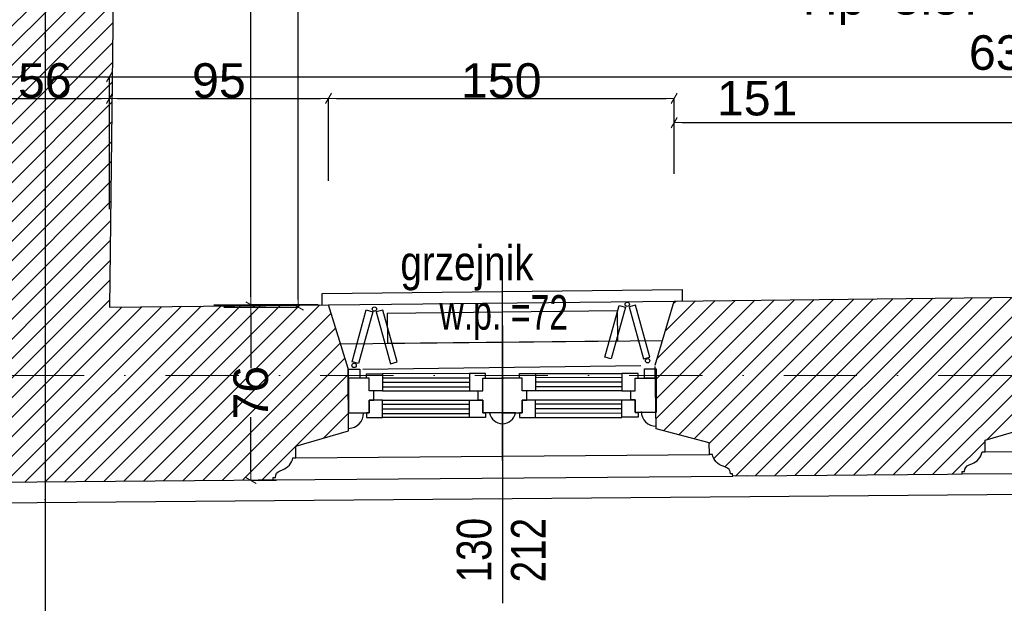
# Model space of a CAD drawing. Header units: millimetres. Extents: x 75543 to 124291, y -109148 to -86372.
# Tile 63 of 99: x 107048 to 111319, y -106011 to -103478. Entities that reach past the tile are written whole.
import ezdxf

# ---------------------------------------------------------------- set-up
doc = ezdxf.new("R2010")
doc.units = ezdxf.units.MM
doc.header["$MEASUREMENT"] = 0
doc.linetypes.add('Dot & Dashed', pattern=[670.277762, 317.5, -176.388889, 0, -176.388874])
for name, color, linetype in [('A-WYSOKOSCI', 7, 'Continuous'), ('COKÓŁ', 7, 'Continuous'), ('detalokna', 7, 'Continuous'), ('DIM MALY', 7, 'Continuous'), ('Drawing & Figure', 7, 'Continuous'), ('Nowe_00 ZMIANY', 7, 'Continuous'), ('Nowe_A-OKNA-OPIS', 7, 'Continuous'), ('Nowe_A_okno', 7, 'Continuous'), ('Nowe_Annotation - Text', 7, 'Continuous'), ('Nowe_GRZEJNIK', 7, 'Continuous'), ('Nowe_okiennice', 7, 'Continuous'), ('Nowe_WIDOK', 7, 'Continuous'), ('PARAPET', 7, 'Continuous'), ('Structural - Bearing', 7, 'Continuous'), ('Structural - Grid', 7, 'Continuous')]:
    doc.layers.add(name, color=color, linetype=linetype)
doc.styles.add('STYL_AUTOMATYCZNY_1', font='arial.ttf')
doc.styles.add('STYL_AUTOMATYCZNY_11', font='arial.ttf', dxfattribs={"width": 0.8})
doc.styles.add('STYL_AUTOMATYCZNY_2', font='arial.ttf')
doc.styles.add('STYL_AUTOMATYCZNY_6', font='arial.ttf', dxfattribs={"width": 0.8})
doc.styles.add('STYL_AUTOMATYCZNY_7', font='arial.ttf', dxfattribs={"width": 0.7})
doc.dimstyles.new('STYL_AUTOMATYCZNY__2', dxfattribs={"dimtxt": 150, "dimasz": 34.231941, "dimexe": 0.18, "dimexo": 3, "dimgap": 0, "dimtad": 1, "dimdec": 0, "dimlfac": 0.1, "dimzin": 0, "dimdsep": 46, "dimtxsty": 'STYL_AUTOMATYCZNY_2', "dimblk": 'ARROWHEAD_2', "dimblk1": 'ARROWHEAD_2', "dimblk2": 'ARROWHEAD_2', "dimcen": 0.09, "dimclrd": 5, "dimclre": 5, "dimclrt": 1, "dimadec": 0, "dimazin": 0, "dimtfac": 1, "dimtdec": 4, "dimtmove": 0, "dimatfit": 3, "dimfxl": 0, "dimtolj": 1, "dimtzin": 0, "dimarcsym": 0})
doc.dimstyles.new('STYL_AUTOMATYCZNY__3', dxfattribs={"dimtxt": 150, "dimasz": 34.231941, "dimexe": 0.18, "dimexo": 3, "dimgap": 0, "dimtad": 1, "dimtih": 1, "dimtoh": 1, "dimdec": 0, "dimlfac": 0.1, "dimzin": 0, "dimdsep": 46, "dimtxsty": 'STYL_AUTOMATYCZNY_2', "dimblk": 'ARROWHEAD_2', "dimblk1": 'ARROWHEAD_2', "dimblk2": 'ARROWHEAD_2', "dimcen": 0.09, "dimclrd": 5, "dimclre": 5, "dimclrt": 1, "dimadec": 0, "dimazin": 0, "dimtfac": 1, "dimtdec": 4, "dimtmove": 0, "dimatfit": 3, "dimfxl": 0, "dimtolj": 1, "dimtzin": 0, "dimarcsym": 0})
doc.dimstyles.new('STYL_AUTOMATYCZNY__7', dxfattribs={"dimtxt": 150, "dimasz": 34.231941, "dimexe": 0.18, "dimexo": 3, "dimgap": 0, "dimtad": 1, "dimtih": 1, "dimtoh": 1, "dimdec": 0, "dimlfac": 0.1, "dimzin": 0, "dimdsep": 46, "dimtxsty": 'STYL_AUTOMATYCZNY_2', "dimblk": 'ARROWHEAD_2', "dimblk1": 'ARROWHEAD_2', "dimblk2": 'ARROWHEAD_2', "dimcen": 0.09, "dimclrd": 5, "dimclre": 5, "dimclrt": 1, "dimadec": 0, "dimazin": 0, "dimtfac": 1, "dimtdec": 4, "dimtmove": 2, "dimatfit": 3, "dimfxl": 0, "dimtolj": 1, "dimtzin": 0, "dimarcsym": 0})
doc.dimstyles.new('STYL_AUTOMATYCZNY__8', dxfattribs={"dimtxt": 0.18, "dimasz": 91.2, "dimexe": 0.18, "dimexo": 0.0625, "dimgap": 0, "dimtad": 0, "dimtih": 1, "dimtoh": 1, "dimdec": 4, "dimzin": 0, "dimdsep": 46, "dimcen": 0.09, "dimadec": 0, "dimazin": 0, "dimtfac": 1, "dimtdec": 4, "dimtmove": 0, "dimatfit": 3, "dimldrblk": 'ARROWHEAD_11', "dimfxl": 0, "dimtolj": 1, "dimtzin": 0, "dimarcsym": 0})
pattern_1 = [(45, (0, 0), (-42.426407, 42.426407), [])]

# ---------------------------------------------------------------- blocks, each defined once
blk = doc.blocks.new('ARROWHEAD_2')
at = {"color": 0, "linetype": 'Continuous', "lineweight": 0}
for p, q in [((0, 0), (-1, 0)), ((-0.38, -0.66), (0.38, 0.66))]:
    blk.add_line(p, q, dxfattribs=at)
blk = doc.blocks.new('*D180')
at = {"layer": 'Defpoints', "color": 0}
for p in [(108102.2, -100686.3), (107930.5, -104725.9), (108256.3, -104725.9)]:
    blk.add_point(p, dxfattribs=at)
at = {"layer": 'DIM MALY', "color": 5, "lineweight": -2}
for p, q in [((108105.2, -100686.3), (108256.5, -100686.3)), ((108256.3, -100720.5), (108256.3, -102538.1)), ((108256.3, -104691.7), (108256.3, -102874.9)), ((107933.5, -104725.9), (108256.5, -104725.9))]:
    blk.add_line(p, q, dxfattribs=at)
at = {"layer": 'DIM MALY', "color": 5, "lineweight": -2, "xscale": 34.23194115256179, "yscale": 34.23194115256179, "zscale": 34.23194115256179}
for p, rotation in [((108256.3, -100686.3), 90), ((108256.3, -104725.9), 270)]:
    blk.add_blockref('ARROWHEAD_2', p, dxfattribs=dict(at, rotation=rotation))
at = {"layer": 'DIM MALY', "color": 1, "insert": (108256.3, -102706.5), "char_height": 150, "attachment_point": 5, "rotation": 90, "style": 'STYL_AUTOMATYCZNY_2'}
blk.add_mtext('\\A1;404', dxfattribs=at)
blk = doc.blocks.new('*D181')
at = {"layer": 'Defpoints', "color": 0}
for p in [(108346, -104715.6), (108051.1, -105477.1), (108165.4, -105477.1)]:
    blk.add_point(p, dxfattribs=at)
at = {"layer": 'DIM MALY', "color": 5, "lineweight": -2}
for p, q in [((108343, -104715.6), (108050.9, -104715.6)), ((108051.1, -104749.8), (108051.1, -104989.8)), ((108051.1, -105442.9), (108051.1, -105203.4)), ((108162.4, -105477.1), (108050.9, -105477.1))]:
    blk.add_line(p, q, dxfattribs=at)
at = {"layer": 'DIM MALY', "color": 5, "lineweight": -2, "xscale": 34.23194115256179, "yscale": 34.23194115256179, "zscale": 34.23194115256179}
for p, rotation in [((108051.1, -104715.6), 90), ((108051.1, -105477.1), 270)]:
    blk.add_blockref('ARROWHEAD_2', p, dxfattribs=dict(at, rotation=rotation))
at = {"layer": 'DIM MALY', "color": 1, "insert": (108051.1, -105096.6), "char_height": 150, "attachment_point": 5, "rotation": 90, "style": 'STYL_AUTOMATYCZNY_2'}
blk.add_mtext('\\A1;76', dxfattribs=at)
blk = doc.blocks.new('*D194')
at = {"layer": 'Defpoints', "color": 0}
for p in [(108176.7, -101796.1), (107886.5, -104715.6), (108051.1, -104715.6)]:
    blk.add_point(p, dxfattribs=at)
at = {"layer": 'DIM MALY', "color": 5, "lineweight": -2}
for p, q in [((108173.7, -101796.1), (108050.9, -101796.1)), ((108051.1, -101830.3), (108051.1, -103090)), ((108051.1, -104681.3), (108051.1, -103422.4)), ((107889.5, -104715.6), (108051.2, -104715.6))]:
    blk.add_line(p, q, dxfattribs=at)
at = {"layer": 'DIM MALY', "color": 5, "lineweight": -2, "xscale": 34.23194115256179, "yscale": 34.23194115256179, "zscale": 34.23194115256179}
for p, rotation in [((108051.1, -101796.1), 90), ((108051.1, -104715.6), 270)]:
    blk.add_blockref('ARROWHEAD_2', p, dxfattribs=dict(at, rotation=rotation))
at = {"layer": 'DIM MALY', "color": 1, "insert": (108051.1, -103256.2), "char_height": 150, "attachment_point": 5, "rotation": 90, "style": 'STYL_AUTOMATYCZNY_2'}
blk.add_mtext('\\A1;292', dxfattribs=at)
blk = doc.blocks.new('*D741')
at = {"layer": 'Defpoints', "color": 0}
for p in [(107437.3, -103819.5), (106877.2, -104007), (107437.3, -104017)]:
    blk.add_point(p, dxfattribs=at)
at = {"layer": 'DIM MALY', "color": 5, "lineweight": -2}
for p, q in [((106877.2, -104004), (106877.2, -103819.3)), ((106911.5, -103819.5), (107403, -103819.5)), ((107437.3, -104014), (107437.3, -103819.3))]:
    blk.add_line(p, q, dxfattribs=at)
at = {"layer": 'DIM MALY', "color": 5, "lineweight": -2, "xscale": 34.23194115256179, "yscale": 34.23194115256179, "zscale": 34.23194115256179, "rotation": 180}
blk.add_blockref('ARROWHEAD_2', (106877.2, -103819.5), dxfattribs=at)
at = {"layer": 'DIM MALY', "color": 5, "lineweight": -2, "xscale": 34.23194115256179, "yscale": 34.23194115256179, "zscale": 34.23194115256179}
blk.add_blockref('ARROWHEAD_2', (107437.3, -103819.5), dxfattribs=at)
at = {"layer": 'DIM MALY', "color": 1, "insert": (107157, -103742.9), "char_height": 150, "attachment_point": 5, "style": 'STYL_AUTOMATYCZNY_2'}
blk.add_mtext('\\A1;56', dxfattribs=at)
blk = doc.blocks.new('*D742')
at = {"layer": 'Defpoints', "color": 0}
for p in [(109887, -103819.5), (109887, -104150.5), (108387.3, -104179.7)]:
    blk.add_point(p, dxfattribs=at)
at = {"layer": 'DIM MALY', "color": 5, "lineweight": -2}
for p, q in [((108387.3, -104176.7), (108387.3, -103819.3)), ((108421.5, -103819.5), (109852.8, -103819.5)), ((109887, -104147.5), (109887, -103819.3))]:
    blk.add_line(p, q, dxfattribs=at)
at = {"layer": 'DIM MALY', "color": 5, "lineweight": -2, "xscale": 34.23194115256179, "yscale": 34.23194115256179, "zscale": 34.23194115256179, "rotation": 180}
blk.add_blockref('ARROWHEAD_2', (108387.3, -103819.5), dxfattribs=at)
at = {"layer": 'DIM MALY', "color": 5, "lineweight": -2, "xscale": 34.23194115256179, "yscale": 34.23194115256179, "zscale": 34.23194115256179}
blk.add_blockref('ARROWHEAD_2', (109887, -103819.5), dxfattribs=at)
at = {"layer": 'DIM MALY', "color": 1, "insert": (109136.8, -103742.9), "char_height": 150, "attachment_point": 5, "style": 'STYL_AUTOMATYCZNY_2'}
blk.add_mtext('\\A1;150', dxfattribs=at)
blk = doc.blocks.new('*D752')
at = {"layer": 'Defpoints', "color": 0}
for p in [(109887, -103819.5), (109887, -104150.5), (108387.3, -104179.7)]:
    blk.add_point(p, dxfattribs=at)
at = {"layer": 'DIM MALY', "color": 5, "lineweight": -2}
for p, q in [((108387.3, -104176.7), (108387.3, -103819.3)), ((108421.5, -103819.5), (109852.8, -103819.5)), ((109887, -104147.5), (109887, -103819.3))]:
    blk.add_line(p, q, dxfattribs=at)
at = {"layer": 'DIM MALY', "color": 5, "lineweight": -2, "xscale": 34.23194115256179, "yscale": 34.23194115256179, "zscale": 34.23194115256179, "rotation": 180}
blk.add_blockref('ARROWHEAD_2', (108387.3, -103819.5), dxfattribs=at)
at = {"layer": 'DIM MALY', "color": 5, "lineweight": -2, "xscale": 34.23194115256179, "yscale": 34.23194115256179, "zscale": 34.23194115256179}
blk.add_blockref('ARROWHEAD_2', (109887, -103819.5), dxfattribs=at)
at = {"layer": 'DIM MALY', "color": 1, "insert": (109136.8, -103742.9), "char_height": 150, "attachment_point": 5, "style": 'STYL_AUTOMATYCZNY_2'}
blk.add_mtext('\\A1;150', dxfattribs=at)
blk = doc.blocks.new('*D753')
at = {"layer": 'Defpoints', "color": 0}
for p in [(109887, -103819.5), (109887, -104150.5), (108387.3, -104179.7)]:
    blk.add_point(p, dxfattribs=at)
at = {"layer": 'DIM MALY', "color": 5, "lineweight": -2}
for p, q in [((108387.3, -104176.7), (108387.3, -103819.3)), ((108421.5, -103819.5), (109852.8, -103819.5)), ((109887, -104147.5), (109887, -103819.3))]:
    blk.add_line(p, q, dxfattribs=at)
at = {"layer": 'DIM MALY', "color": 5, "lineweight": -2, "xscale": 34.23194115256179, "yscale": 34.23194115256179, "zscale": 34.23194115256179, "rotation": 180}
blk.add_blockref('ARROWHEAD_2', (108387.3, -103819.5), dxfattribs=at)
at = {"layer": 'DIM MALY', "color": 5, "lineweight": -2, "xscale": 34.23194115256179, "yscale": 34.23194115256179, "zscale": 34.23194115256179}
blk.add_blockref('ARROWHEAD_2', (109887, -103819.5), dxfattribs=at)
at = {"layer": 'DIM MALY', "color": 1, "insert": (109136.8, -103742.9), "char_height": 150, "attachment_point": 5, "style": 'STYL_AUTOMATYCZNY_2'}
blk.add_mtext('\\A1;150', dxfattribs=at)
blk = doc.blocks.new('*D754')
at = {"layer": 'Defpoints', "color": 0}
for p in [(109887, -103819.5), (109887, -104150.5), (108387.3, -104179.7)]:
    blk.add_point(p, dxfattribs=at)
at = {"layer": 'DIM MALY', "color": 5, "lineweight": -2}
for p, q in [((108387.3, -104176.7), (108387.3, -103819.3)), ((108421.5, -103819.5), (109852.8, -103819.5)), ((109887, -104147.5), (109887, -103819.3))]:
    blk.add_line(p, q, dxfattribs=at)
at = {"layer": 'DIM MALY', "color": 5, "lineweight": -2, "xscale": 34.23194115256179, "yscale": 34.23194115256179, "zscale": 34.23194115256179, "rotation": 180}
blk.add_blockref('ARROWHEAD_2', (108387.3, -103819.5), dxfattribs=at)
at = {"layer": 'DIM MALY', "color": 5, "lineweight": -2, "xscale": 34.23194115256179, "yscale": 34.23194115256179, "zscale": 34.23194115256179}
blk.add_blockref('ARROWHEAD_2', (109887, -103819.5), dxfattribs=at)
at = {"layer": 'DIM MALY', "color": 1, "insert": (109136.8, -103742.9), "char_height": 150, "attachment_point": 5, "style": 'STYL_AUTOMATYCZNY_2'}
blk.add_mtext('\\A1;150', dxfattribs=at)
blk = doc.blocks.new('*D755')
at = {"layer": 'Defpoints', "color": 0}
for p in [(109887, -103819.5), (109887, -104150.5), (108387.3, -104179.7)]:
    blk.add_point(p, dxfattribs=at)
at = {"layer": 'DIM MALY', "color": 5, "lineweight": -2}
for p, q in [((108387.3, -104176.7), (108387.3, -103819.3)), ((108421.5, -103819.5), (109852.8, -103819.5)), ((109887, -104147.5), (109887, -103819.3))]:
    blk.add_line(p, q, dxfattribs=at)
at = {"layer": 'DIM MALY', "color": 5, "lineweight": -2, "xscale": 34.23194115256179, "yscale": 34.23194115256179, "zscale": 34.23194115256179, "rotation": 180}
blk.add_blockref('ARROWHEAD_2', (108387.3, -103819.5), dxfattribs=at)
at = {"layer": 'DIM MALY', "color": 5, "lineweight": -2, "xscale": 34.23194115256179, "yscale": 34.23194115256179, "zscale": 34.23194115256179}
blk.add_blockref('ARROWHEAD_2', (109887, -103819.5), dxfattribs=at)
at = {"layer": 'DIM MALY', "color": 1, "insert": (109136.8, -103742.9), "char_height": 150, "attachment_point": 5, "style": 'STYL_AUTOMATYCZNY_2'}
blk.add_mtext('\\A1;150', dxfattribs=at)
blk = doc.blocks.new('*D756')
at = {"layer": 'Defpoints', "color": 0}
for p in [(111396.9, -103924.5), (109887, -104150.5), (111396.9, -104133.9)]:
    blk.add_point(p, dxfattribs=at)
at = {"layer": 'DIM MALY', "color": 5, "lineweight": -2}
for p, q in [((109887, -104147.5), (109887, -103924.3)), ((109921.3, -103924.5), (111362.6, -103924.5)), ((111396.9, -104130.9), (111396.9, -103924.3))]:
    blk.add_line(p, q, dxfattribs=at)
at = {"layer": 'DIM MALY', "color": 5, "lineweight": -2, "xscale": 34.23194115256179, "yscale": 34.23194115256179, "zscale": 34.23194115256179, "rotation": 180}
blk.add_blockref('ARROWHEAD_2', (109887, -103924.5), dxfattribs=at)
at = {"layer": 'DIM MALY', "color": 5, "lineweight": -2, "xscale": 34.23194115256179, "yscale": 34.23194115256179, "zscale": 34.23194115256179}
blk.add_blockref('ARROWHEAD_2', (111396.9, -103924.5), dxfattribs=at)
at = {"layer": 'DIM MALY', "color": 1, "insert": (110247.1, -103819.5), "char_height": 150, "attachment_point": 5, "style": 'STYL_AUTOMATYCZNY_2'}
blk.add_mtext('\\A1;151', dxfattribs=at)
blk = doc.blocks.new('*D764')
at = {"layer": 'Defpoints', "color": 0}
for p in [(113777.3, -103725.2), (113777.3, -104234.3), (107437.2, -104303.9)]:
    blk.add_point(p, dxfattribs=at)
at = {"layer": 'DIM MALY', "color": 5, "lineweight": -2}
for p, q in [((107437.2, -104300.9), (107437.2, -103725)), ((107471.5, -103725.2), (113743, -103725.2)), ((113777.3, -104231.3), (113777.3, -103725))]:
    blk.add_line(p, q, dxfattribs=at)
at = {"layer": 'DIM MALY', "color": 5, "lineweight": -2, "xscale": 34.23194115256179, "yscale": 34.23194115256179, "zscale": 34.23194115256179, "rotation": 180}
blk.add_blockref('ARROWHEAD_2', (107437.2, -103725.2), dxfattribs=at)
at = {"layer": 'DIM MALY', "color": 5, "lineweight": -2, "xscale": 34.23194115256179, "yscale": 34.23194115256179, "zscale": 34.23194115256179}
blk.add_blockref('ARROWHEAD_2', (113777.3, -103725.2), dxfattribs=at)
at = {"layer": 'DIM MALY', "color": 1, "insert": (111340.3, -103621.6), "char_height": 150, "attachment_point": 5, "style": 'STYL_AUTOMATYCZNY_2'}
blk.add_mtext('\\A1;634', dxfattribs=at)
blk = doc.blocks.new('*D902')
at = {"layer": 'Defpoints', "color": 0}
for p in [(108387.3, -103819.5), (107437.3, -103964.5), (108387.3, -104179.7)]:
    blk.add_point(p, dxfattribs=at)
at = {"layer": 'DIM MALY', "color": 5, "lineweight": -2}
for p, q in [((107437.3, -103961.5), (107437.3, -103819.3)), ((107471.5, -103819.5), (108353.1, -103819.5)), ((108387.3, -104176.7), (108387.3, -103819.3))]:
    blk.add_line(p, q, dxfattribs=at)
at = {"layer": 'DIM MALY', "color": 5, "lineweight": -2, "xscale": 34.23194115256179, "yscale": 34.23194115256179, "zscale": 34.23194115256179, "rotation": 180}
blk.add_blockref('ARROWHEAD_2', (107437.3, -103819.5), dxfattribs=at)
at = {"layer": 'DIM MALY', "color": 5, "lineweight": -2, "xscale": 34.23194115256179, "yscale": 34.23194115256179, "zscale": 34.23194115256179}
blk.add_blockref('ARROWHEAD_2', (108387.3, -103819.5), dxfattribs=at)
at = {"layer": 'DIM MALY', "color": 1, "insert": (107912, -103742.9), "char_height": 150, "attachment_point": 5, "style": 'STYL_AUTOMATYCZNY_2'}
blk.add_mtext('\\A1;95', dxfattribs=at)
blk = doc.blocks.new('*D903')
at = {"layer": 'Defpoints', "color": 0}
for p in [(109887, -103819.5), (109887, -104150.5), (108387.3, -104179.7)]:
    blk.add_point(p, dxfattribs=at)
at = {"layer": 'DIM MALY', "color": 5, "lineweight": -2}
for p, q in [((108387.3, -104176.7), (108387.3, -103819.3)), ((108421.5, -103819.5), (109852.8, -103819.5)), ((109887, -104147.5), (109887, -103819.3))]:
    blk.add_line(p, q, dxfattribs=at)
at = {"layer": 'DIM MALY', "color": 5, "lineweight": -2, "xscale": 34.23194115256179, "yscale": 34.23194115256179, "zscale": 34.23194115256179, "rotation": 180}
blk.add_blockref('ARROWHEAD_2', (108387.3, -103819.5), dxfattribs=at)
at = {"layer": 'DIM MALY', "color": 5, "lineweight": -2, "xscale": 34.23194115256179, "yscale": 34.23194115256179, "zscale": 34.23194115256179}
blk.add_blockref('ARROWHEAD_2', (109887, -103819.5), dxfattribs=at)
at = {"layer": 'DIM MALY', "color": 1, "insert": (109136.8, -103742.9), "char_height": 150, "attachment_point": 5, "style": 'STYL_AUTOMATYCZNY_2'}
blk.add_mtext('\\A1;150', dxfattribs=at)
blk = doc.blocks.new('*D994')
at = {"layer": 'Defpoints', "color": 0}
for p in [(101967.3, -89539.7), (107158.2, -89539.7), (107158.2, -107560.1)]:
    blk.add_point(p, dxfattribs=at)
at = {"layer": 'DIM MALY', "color": 5, "lineweight": -2}
for p, q in [((101967.3, -89542.7), (101967.3, -107560.3)), ((107158.2, -89542.7), (107158.2, -107560.3)), ((102001.5, -107560.1), (107123.9, -107560.1))]:
    blk.add_line(p, q, dxfattribs=at)
at = {"layer": 'DIM MALY', "color": 5, "lineweight": -2, "xscale": 34.23194115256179, "yscale": 34.23194115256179, "zscale": 34.23194115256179, "rotation": 180}
blk.add_blockref('ARROWHEAD_2', (101967.3, -107560.1), dxfattribs=at)
at = {"layer": 'DIM MALY', "color": 5, "lineweight": -2, "xscale": 34.23194115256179, "yscale": 34.23194115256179, "zscale": 34.23194115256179}
blk.add_blockref('ARROWHEAD_2', (107158.2, -107560.1), dxfattribs=at)
at = {"layer": 'DIM MALY', "color": 1, "insert": (104562.3, -107483.6), "char_height": 150, "attachment_point": 5, "style": 'STYL_AUTOMATYCZNY_2'}
blk.add_mtext('\\A1;519', dxfattribs=at)
blk = doc.blocks.new('*D995')
at = {"layer": 'Defpoints', "color": 0}
for p in [(107158.2, -89539.7), (113962.3, -89539.7), (113962.3, -107560.1)]:
    blk.add_point(p, dxfattribs=at)
at = {"layer": 'DIM MALY', "color": 5, "lineweight": -2}
for p, q in [((107158.2, -89542.7), (107158.2, -107560.3)), ((113962.3, -89542.7), (113962.3, -107560.3)), ((107192.4, -107560.1), (113928, -107560.1))]:
    blk.add_line(p, q, dxfattribs=at)
at = {"layer": 'DIM MALY', "color": 5, "lineweight": -2, "xscale": 34.23194115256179, "yscale": 34.23194115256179, "zscale": 34.23194115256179, "rotation": 180}
blk.add_blockref('ARROWHEAD_2', (107158.2, -107560.1), dxfattribs=at)
at = {"layer": 'DIM MALY', "color": 5, "lineweight": -2, "xscale": 34.23194115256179, "yscale": 34.23194115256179, "zscale": 34.23194115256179}
blk.add_blockref('ARROWHEAD_2', (113962.3, -107560.1), dxfattribs=at)
at = {"layer": 'DIM MALY', "color": 1, "insert": (110559.8, -107483.6), "char_height": 150, "attachment_point": 5, "style": 'STYL_AUTOMATYCZNY_2'}
blk.add_mtext('\\A1;680', dxfattribs=at)
blk = doc.blocks.new('ARROWHEAD_11')
at = {"color": 0, "linetype": 'Continuous', "lineweight": 0}
blk.add_line((0, 0), (-1, 0), dxfattribs=at)
at = {"color": 0, "linetype": 'Continuous', "lineweight": 0, "const_width": 0.25, "flags": 128}
blk.add_lwpolyline([(-0.125, 0, 1), (0.125, 0, 1)], format="xyb", close=True, dxfattribs=at)

msp = doc.modelspace()

# ---------------------------------------------------------------- hatches: boundary and pattern name
at = {"layer": 'Drawing & Figure'}
h = msp.add_hatch(dxfattribs=at)
h.set_pattern_fill('Common_Brick_0003', color=256, style=0, pattern_type=2)
h.set_pattern_definition(pattern_1)
h.paths.add_polyline_path([(106628.6, -105269.5, -0.002027), (106628.1, -105269.5), (106628.1, -105275.5), (106807.6, -105340.5), (106807.6, -105390.9), (106820.3, -105390.9, 0.270785), (106865.9, -105442), (106876.7, -105446.2, -0.334097), (106897.3, -105475.2), (106907.3, -105475.2), (106907.3, -105485.5), (108147.2, -105474.8), (108147.1, -105464.6), (108157.1, -105464.5, -0.334097), (108177.4, -105435.3), (108188.1, -105431, 0.270785), (108233.4, -105379.5), (108246, -105379.4), (108245.6, -105329), (108474.6, -105262), (108472.2, -104992), (108387.2, -104715.5), (107437.2, -104725.9), (107449.3, -103725.2), (107473, -101776.5), (107342.6, -101776.5), (107342.6, -101745.5), (106916.7, -101745.5), (106890.4, -103725.2), (106877.2, -104714.5, -0.000248), (106878.7, -104715.5)])
h = msp.add_hatch(dxfattribs=at)
h.set_pattern_fill('Common_Brick_0003', color=256, style=0, pattern_type=2)
h.set_pattern_definition(pattern_1)
h.paths.add_polyline_path([(109805.1, -104977.7), (109806.1, -105047.7), (109807, -105120.8), (109807.8, -105177.7), (109807.8, -105177.7), (109808.7, -105248.3), (109808.8, -105253), (110039.2, -105314.9), (110039.9, -105365.3), (110052.6, -105365.1, 0.270785), (110098.9, -105415.6), (110109.7, -105419.7, -0.334097), (110130.7, -105448.4), (110140.7, -105448.3), (110140.8, -105458.5), (110205.8, -105457.6), (111072, -105449.6), (111137, -105449.1), (111136.9, -105438.8), (111146.9, -105438.7, -0.334097), (111167.2, -105409.5), (111177.9, -105405.2, 0.270785), (111223.1, -105353.7), (111235.8, -105353.6), (111235.4, -105303.2), (111464.3, -105236.2), (111463.7, -104991.7), (111462.2, -104992.3), (111462, -104969.7), (111463.7, -104969.6), (111463.7, -104966.7), (111443.7, -104881.9), (111396.9, -104682.4), (109921.2, -104698.6), (109887, -104699)])

# ---------------------------------------------------------------- linework, layer by layer
at = {"layer": 'COKÓŁ'}
msp.add_line((106908, -105575.5), (118606.4, -105474.7), dxfattribs=at)
at = {"layer": 'detalokna'}
for p, q in [((108387.2, -104715.5), (109887, -104699)), ((108439.3, -104884.9), (109836.9, -104869.6)), ((108536.5, -104994.9), (109742.2, -104978.5)), ((108246, -105379.4), (110039.9, -105365.3)), ((111235.8, -105353.6), (113026.3, -105338.2)), ((111137, -105449.1), (113126.9, -105431.9)), ((108147.2, -105474.8), (110140.8, -105458.5))]:
    msp.add_line(p, q, dxfattribs=at)
msp.add_lwpolyline([(108360, -104715.5), (108360, -104665.5), (109921.2, -104649), (109921.2, -104699)], dxfattribs=at)
at = {"layer": 'DIM MALY'}
for p, q in [((106816.3, -103725.2), (107489.1, -103725.2)), ((109142.3, -105390.9), (109142.3, -104568))]:
    msp.add_line(p, q, dxfattribs=at)
at = {"layer": 'Nowe_A-OKNA-OPIS'}
msp.add_line((109142.3, -104805.5), (109142.3, -106010.7), dxfattribs=at)
at = {"layer": 'Nowe_A_okno'}
for points in [[(108473.9, -105034.2), (108473.9, -104994.2), (108523.9, -104994.2), (108523.9, -105034.2)], [(108622.1, -105014.2), (108622.1, -105089.1), (108563.9, -105089.1), (108563.9, -105034.2), (108552.1, -105034.2), (108552.1, -105014.2)], [(108999, -105014), (108999, -105089), (109057.2, -105088.9), (109057.2, -105033.9), (109069, -105033.9), (109069, -105013.9)], [(109285.5, -105013.9), (109285.5, -105088.9), (109227.3, -105088.9), (109227.3, -105033.9), (109215.5, -105033.9), (109215.5, -105013.9)], [(109660.1, -105013.2), (109660.1, -105088.2), (109718.3, -105088.2), (109718.3, -105033.2), (109730.1, -105033.2), (109730.1, -105013.2)], [(109758.3, -105033.1), (109758.3, -104993.1), (109808.3, -104993.1), (109808.3, -105033.1)], [(108473.9, -105034.2), (108473.9, -105184.1), (108563.9, -105184.1), (108563.9, -105129.1), (108583.9, -105129.1), (108583.9, -105089.1), (108563.9, -105089.1), (108563.9, -105034.2)], [(109808.3, -105033.1), (109808.4, -105183.1), (109718.4, -105183.1), (109718.4, -105128.2), (109698.4, -105128.2), (109698.3, -105088.2), (109718.3, -105088.2), (109718.3, -105033.2)], [(108622.1, -105204.1), (108622.1, -105129.1), (108563.9, -105129.1), (108563.9, -105184.1), (108552.1, -105184.1), (108552.1, -105204.1)], [(108999.1, -105203.9), (108999, -105129), (109057.2, -105128.9), (109057.3, -105183.9), (109069.1, -105183.9), (109069.1, -105203.9)], [(109285.5, -105203.8), (109285.5, -105128.9), (109227.3, -105128.9), (109227.3, -105183.8), (109215.5, -105183.8), (109215.5, -105203.8)], [(109660.2, -105203.2), (109660.2, -105128.2), (109718.4, -105128.2), (109718.4, -105183.1), (109730.2, -105183.1), (109730.2, -105203.1)]]:
    msp.add_lwpolyline(points, close=True, dxfattribs=at)
for points in [[(108999, -105013.9), (108622.1, -105014.1)], [(109285.5, -105013.9), (109660.1, -105013.7)], [(108622.1, -105031.6), (108999, -105031.6)], [(108622.1, -105051.6), (108999, -105051.6)], [(108622.1, -105071.6), (108999, -105071.6)], [(109147.3, -105183.9), (109057.3, -105183.9), (109057.2, -105128.9), (109037.2, -105128.9), (109037.2, -105088.9), (109057.2, -105088.9), (109057.2, -105033.9), (109147.2, -105033.9), (109147.2, -105033.9)], [(109137.3, -105183.8), (109227.3, -105183.8), (109227.3, -105128.9), (109247.3, -105128.9), (109247.3, -105088.9), (109227.3, -105088.9), (109227.3, -105033.9), (109137.3, -105033.9), (109137.3, -105033.9)], [(109660.1, -105031.2), (109285.5, -105031.5)], [(109660.1, -105051.2), (109285.5, -105051.5)], [(109660.1, -105071.2), (109285.5, -105071.5)], [(108622.1, -105089.1), (108999, -105088.9)], [(109660.1, -105088.7), (109285.5, -105088.9)], [(108622.1, -105129.1), (108999, -105128.9)], [(108622.1, -105146.6), (108999, -105146.6)], [(109660.2, -105128.7), (109285.5, -105128.8)], [(109660.2, -105146.2), (109285.5, -105146.5)], [(108622.1, -105166.6), (108999.1, -105166.6)], [(108622.1, -105186.6), (108999.1, -105186.6)], [(109660.2, -105166.2), (109285.5, -105166.5)], [(109660.2, -105186.2), (109285.5, -105186.5)], [(108999.1, -105203.9), (108622.1, -105204.1)], [(109285.5, -105203.8), (109660.2, -105203.7)]]:
    msp.add_lwpolyline(points, dxfattribs=at)
msp.add_lwpolyline([(109198.4, -105183.8), (109086.1, -105183.9, 0.845314)], format="xyb", close=True, dxfattribs=at)
at = {"layer": 'Nowe_GRZEJNIK'}
msp.add_lwpolyline([(108643, -104882.2), (109642.9, -104871.7), (109641.6, -104741.7), (108641.6, -104752.3)], close=True, dxfattribs=at)
at = {"layer": 'Nowe_okiennice'}
for points in [[(109613.7, -104950.3), (109585.9, -104942.6), (109648, -104717.7), (109675.8, -104725.4)], [(109753.3, -104949.7), (109781.1, -104942), (109719, -104717), (109691.2, -104724.7)], [(108517.3, -104970.1), (108489.5, -104962.5), (108551.6, -104737.5), (108579.4, -104745.2)], [(108656.9, -104970.8), (108684.7, -104963.1), (108622.6, -104738.2), (108594.8, -104745.8)]]:
    msp.add_lwpolyline(points, close=True, dxfattribs=at)
for centre in [(108586.8, -104733.6), (109683.8, -104713.1), (108498.7, -104978.6), (109771.9, -104958.1)]:
    msp.add_circle(centre, 9.4, dxfattribs=at)
at = {"layer": 'Nowe_WIDOK'}
for centre, start, end in [((108474, -105186.1), 270.9579, 0.5725), ((109808.9, -105177.1), 180.6962, 270.3108)]:
    msp.add_arc(centre, 65.3, start, end, dxfattribs=at)
at = {"layer": 'Structural - Bearing'}
for p, q in [((107473, -101776.5), (107437.2, -104725.9)), ((109887, -104699), (111396.9, -104682.4)), ((107437.2, -104725.9), (108387.2, -104715.5)), ((108472.2, -104992), (108387.2, -104715.5)), ((109805.1, -104977.7), (109887, -104699)), ((110202, -105457.7), (111072, -105449.6)), ((106907.3, -105485.5), (108147.3, -105474.8))]:
    msp.add_line(p, q, dxfattribs=at)
for points in [[(110205.8, -105457.6), (110140.8, -105458.5), (110140.7, -105448.3), (110130.7, -105448.4, 0.334097), (110109.7, -105419.7), (110098.9, -105415.6, -0.270785), (110052.6, -105365.1), (110039.9, -105365.3), (110039.2, -105314.9), (109808.8, -105253), (109805.2, -104983)], [(111072, -105449.6), (111137, -105449.1), (111136.9, -105438.8), (111146.9, -105438.7, -0.334097), (111167.2, -105409.5), (111177.9, -105405.2, 0.270785), (111223.1, -105353.7), (111235.8, -105353.6), (111235.4, -105303.2), (111464.3, -105236.2), (111463.7, -104966.7)], [(108082.2, -105475.4), (108147.2, -105474.8), (108147.1, -105464.6), (108157.1, -105464.5, -0.334097), (108177.4, -105435.3), (108188.1, -105431, 0.270785), (108233.4, -105379.5), (108246, -105379.4), (108245.6, -105329), (108474.6, -105262), (108472.2, -104992)]]:
    msp.add_lwpolyline(points, format="xyb", dxfattribs=at)
at = {"layer": 'Structural - Grid', "linetype": 'Dot & Dashed', "lineweight": 15}
for p, q in [((107158.2, -107395.1), (107158.2, -90539.7)), ((118724.5, -105021.8), (80780, -105021.8))]:
    msp.add_line(p, q, dxfattribs=at)

# ---------------------------------------------------------------- texts
at = {"layer": 'A-WYSOKOSCI', "insert": (110843.6, -103403.5), "char_height": 150, "attachment_point": 5, "style": 'STYL_AUTOMATYCZNY_1'}
msp.add_mtext('\\A1;{\\pqc;\\fArial|b0|i0|c238|p0;\\W1.000000;Hp=3.57}', dxfattribs=at)
at = {"layer": 'Nowe_A-OKNA-OPIS', "char_height": 150, "attachment_point": 5, "rotation": 90, "style": 'STYL_AUTOMATYCZNY_6'}
for s, insert in [('\\A1;{\\pqc;\\fArial|b0|i0|c238|p0;\\W0.800000;130}', (109019.7, -105780)), ('\\A1;{\\pqc;\\fArial|b0|i0|c238|p0;\\W0.800000;212}', (109254.1, -105780))]:
    msp.add_mtext(s, dxfattribs=dict(at, insert=insert))
at = {"layer": 'Nowe_Annotation - Text', "insert": (108699.5, -104653.8), "char_height": 150, "attachment_point": 7, "style": 'STYL_AUTOMATYCZNY_11'}
msp.add_mtext('\\A1;{\\pql;\\fArial|b0|i0|c238|p0;\\W0.800000;grzejnik }', dxfattribs=at)
at = {"layer": 'PARAPET', "insert": (108868.4, -104868.3), "char_height": 150, "attachment_point": 7, "style": 'STYL_AUTOMATYCZNY_7'}
msp.add_mtext('\\A1;{\\pql;\\fArial|b0|i0|c238|p0;\\W0.700000;w.p. =72}', dxfattribs=at)

# ---------------------------------------------------------------- dimensions: what is measured, and where the dimension line sits
at = {"layer": 'DIM MALY'}
for base, p1, p2, dimstyle, picture, middle in [((107158.2, -107560.1), (101967.3, -89539.7), (107158.2, -89539.7), 'STYL_AUTOMATYCZNY__3', '*D994', (104562.3, -107560.1)), ((113962.3, -107560.1), (107158.2, -89539.7), (113962.3, -89539.7), 'STYL_AUTOMATYCZNY__3', '*D995', (110559.8, -107560.1)), ((113777.3, -103725.2), (107437.2, -104303.9), (113777.3, -104234.3), 'STYL_AUTOMATYCZNY__7', '*D764', (111340.3, -103621.6)), ((107437.3, -103819.5), (106877.2, -104007), (107437.3, -104017), 'STYL_AUTOMATYCZNY__3', '*D741', (107157, -103819.5)), ((108387.3, -103819.5), (107437.3, -103964.5), (108387.3, -104179.7), 'STYL_AUTOMATYCZNY__3', '*D902', (107912, -103819.5)), ((109887, -103819.5), (108387.3, -104179.7), (109887, -104150.5), 'STYL_AUTOMATYCZNY__3', '*D742', (109136.8, -103819.5)), ((109887, -103819.5), (108387.3, -104179.7), (109887, -104150.5), 'STYL_AUTOMATYCZNY__3', '*D752', (109136.8, -103819.5)), ((109887, -103819.5), (108387.3, -104179.7), (109887, -104150.5), 'STYL_AUTOMATYCZNY__3', '*D753', (109136.8, -103819.5)), ((109887, -103819.5), (108387.3, -104179.7), (109887, -104150.5), 'STYL_AUTOMATYCZNY__3', '*D754', (109136.8, -103819.5)), ((109887, -103819.5), (108387.3, -104179.7), (109887, -104150.5), 'STYL_AUTOMATYCZNY__3', '*D755', (109136.8, -103819.5)), ((109887, -103819.5), (108387.3, -104179.7), (109887, -104150.5), 'STYL_AUTOMATYCZNY__3', '*D903', (109136.8, -103819.5)), ((111396.9, -103924.5), (109887, -104150.5), (111396.9, -104133.9), 'STYL_AUTOMATYCZNY__7', '*D756', (110247.1, -103819.5))]:
    dim = msp.add_linear_dim(base=base, p1=p1, p2=p2, dimstyle=dimstyle, dxfattribs=at)
    dim.commit()
    dim.dimension.update_dxf_attribs({"geometry": picture, "text_midpoint": middle, "dimtype": 160})
for base, p1, p2, picture, middle in [((108256.3, -104725.9), (108102.2, -100686.3), (107930.5, -104725.9), '*D180', (108256.3, -102706.5)), ((108051.1, -104715.6), (108176.7, -101796.1), (107886.5, -104715.6), '*D194', (108051.1, -103256.2)), ((108051.1, -105477.1), (108346, -104715.6), (108165.4, -105477.1), '*D181', (108051.1, -105096.6))]:
    dim = msp.add_linear_dim(base=base, p1=p1, p2=p2, angle=270, dimstyle='STYL_AUTOMATYCZNY__2', dxfattribs=at)
    dim.commit()
    dim.dimension.update_dxf_attribs({"geometry": picture, "text_midpoint": middle, "dimtype": 160, "text_rotation": 90})

# ---------------------------------------------------------------- leaders
at = {"layer": 'Nowe_00 ZMIANY', "annotation_type": 0, "has_hookline": 1, "hookline_direction": 1, "text_width": 2896.9}
msp.add_leader([(112515.6, -105170.3), (112515.6, -108392.4), (112228.8, -108396.4)], dimstyle='STYL_AUTOMATYCZNY__8', dxfattribs=at)

doc.saveas('drawing.dxf')
